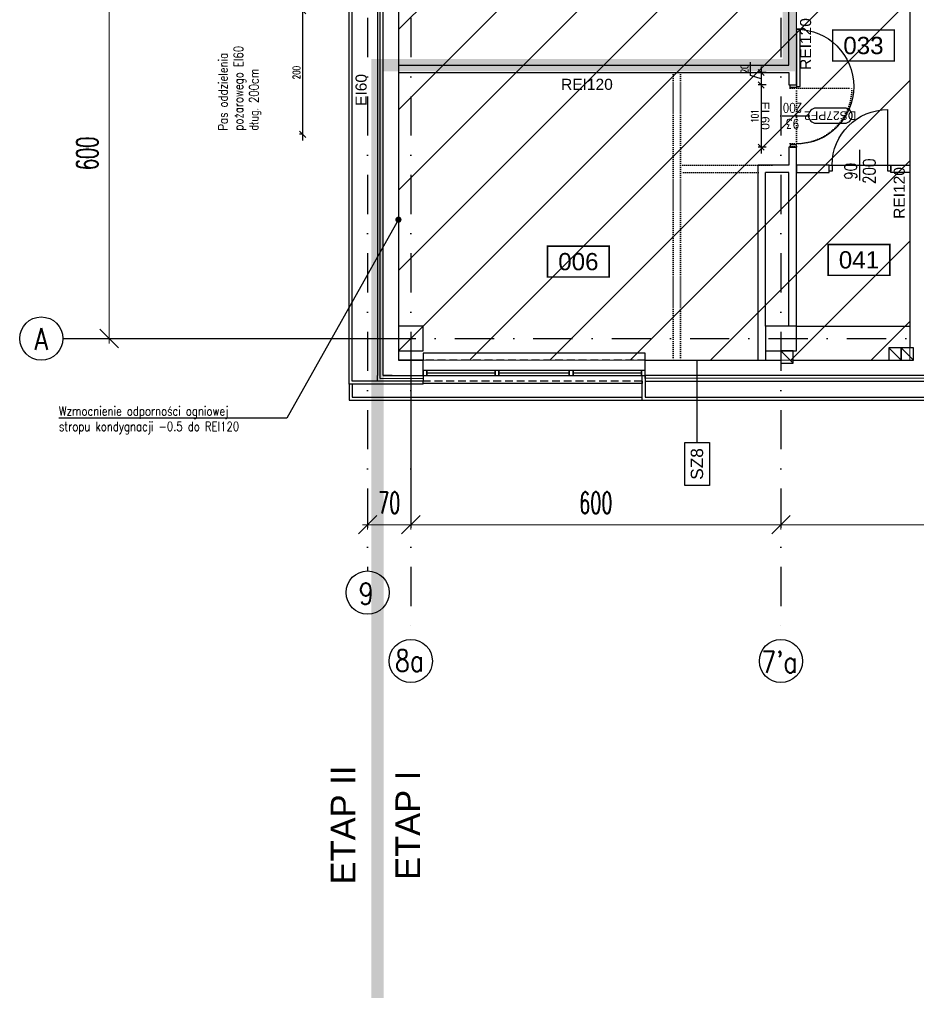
# Model space of a CAD drawing. Header units: centimetres. Extents: x -10702 to 24628, y -4437 to 19798.
# Tile 7 of 92: x 4366 to 5819, y 3921 to 5517. Entities that reach past the tile are written whole.
import ezdxf
from ezdxf.enums import TextEntityAlignment as Align

# ---------------------------------------------------------------- set-up
doc = ezdxf.new("R2010")
doc.units = ezdxf.units.CM
doc.header["$PDMODE"] = 35
doc.header["$PDSIZE"] = 0.1
for name, pattern in [('Kondygnacja  -0_5$0$DIVIDE', [31.75, 12.7, -6.35, 0, -6.35, 0, -6.35]), ('Kondygnacja  -0_5$0$DOT2', [3.175, 0, -3.175]), ('Kondygnacja  -0_5$0$HIDDEN', [9.525, 6.35, -3.175]), ('Osie rzutów$0$DASHDOT2', [12.7, 6.35, -3.175, 0, -3.175])]:
    doc.linetypes.add(name, pattern=pattern)
doc.layers.get('0').update_dxf_attribs({"color": 8})
doc.layers.get('DEFPOINTS').update_dxf_attribs({"color": 8})
for name, color, linetype, lineweight in [('KJP_CT_kk_zasil', 30, '04_CT_KOMF_ZAS', 25), ('Kondygnacja  -0_5$0$ARCH_INFO_WYMIARY', 8, 'Continuous', 9), ('Kondygnacja  -0_5$0$ARCH_WIDOK', 8, 'Continuous', 13), ('Osie rzutów$0$ARCH_INFO_WYMIARY', 8, 'Continuous', 9)]:
    doc.layers.add(name, color=color, linetype=linetype, lineweight=lineweight)
for name, color, linetype in [('Kondygnacja  -0_5$0$ARCH_ETAPOWANIE', 8, 'Kondygnacja  -0_5$0$DIVIDE'), ('Kondygnacja  -0_5$0$ARCH_INFO_ETYK_DRZWI', 8, 'Continuous'), ('Kondygnacja  -0_5$0$ARCH_INFO_ETYK_DRZWI_IST', 8, 'Continuous'), ('Kondygnacja  -0_5$0$ARCH_INFO_ODPORNOŚĆ OGNIOWA', 8, 'Continuous'), ('Kondygnacja  -0_5$0$ARCH_INFO_OPISY', 8, 'Continuous'), ('Kondygnacja  -0_5$0$ARCH_INFO_OPISY_PRZEGRODY_IST', 8, 'Continuous'), ('Kondygnacja  -0_5$0$ARCH_MUROWANE_IST', 8, 'Continuous'), ('Kondygnacja  -0_5$0$ARCH_NIEWIDOK_IST', 8, 'Kondygnacja  -0_5$0$HIDDEN'), ('Kondygnacja  -0_5$0$ARCH_OCIEPLENIE_IST', 8, 'Continuous'), ('Kondygnacja  -0_5$0$ARCH_OTWORY_WENTYLACJA_IST', 8, 'Continuous'), ('Kondygnacja  -0_5$0$ARCH_PRZEKROJOWE_IST', 8, 'Continuous'), ('Kondygnacja  -0_5$0$ARCH_WIDOK_IST', 8, 'Continuous'), ('Kondygnacja  -0_5$0$ARCH_WYBURZENIA', 8, 'Kondygnacja  -0_5$0$DOT2'), ('Kondygnacja  -0_5$0$ARCH_ŚLUSARKA_DRZWI', 8, 'Continuous'), ('Kondygnacja  -0_5$0$ARCH_ŚLUSARKA_OKNA_IST', 8, 'Continuous'), ('Kondygnacja  -0_5$0$ARCH_ŻELBET_IST', 8, 'Continuous'), ('Osie rzutów$0$ARCH_INFO_OSIE_IST', 8, 'Osie rzutów$0$DASHDOT2'), ('Osie rzutów$0$ARCH_INFO_OSIE_OPISY_IST', 8, 'Continuous'), ('Pomieszczenia -05$0$ARCH_INFO_AREA_ETYKIETY_200', 8, 'Continuous')]:
    doc.layers.add(name, color=color, linetype=linetype)
doc.styles.add('Kondygnacja  -0_5$0$Arial', font='arial.ttf')
doc.styles.add('Kondygnacja  -0_5$0$Romans', font='Romans.shx', dxfattribs={"width": 0.7})
doc.styles.add('Kondygnacja  -0_5$0$ROMANS-50-CM', font='romans.shx', dxfattribs={"width": 0.8, "height": 10})
doc.styles.add('Kondygnacja  -0_5$0$Standard', font='txt')
doc.styles.add('Osie rzutów$0$ROMANS-250-CM', font='romans.shx', dxfattribs={"width": 0.8, "height": 50})
doc.styles.add('Osie rzutów$0$wymiary_cuprum', font='Romans.shx', dxfattribs={"width": 0.6})
doc.styles.add('Pomieszczenia -05$0$Arial', font='arial.ttf')
doc.linetypes.add('04_CT_KOMF_ZAS', pattern='A,100,-15,["CTKz",Standard,S=10,R=0,X=-10,Y=-5],-35', length=150)
doc.dimstyles.new('Kondygnacja  -0_5$0$ISO-25', dxfattribs={"dimtxt": 2.5, "dimasz": 2.5, "dimexe": 1.25, "dimexo": 0.625, "dimtad": 1, "dimtxsty": 'Kondygnacja  -0_5$0$Standard', "dimcen": 2.5, "dimadec": 0, "dimazin": 0, "dimtfac": 1, "dimtmove": 0, "dimatfit": 3, "dimfxl": 0, "dimarcsym": 0})
doc.dimstyles.new('Kondygnacja  -0_5$0$Wymiary 1-100', dxfattribs={"dimtxt": 12, "dimasz": 10, "dimexe": 5, "dimexo": 0, "dimgap": 4, "dimtad": 1, "dimrnd": 0.5, "dimzin": 12, "dimdsep": 46, "dimtxsty": 'Kondygnacja  -0_5$0$Romans', "dimblk": 'Kondygnacja  -0_5$0$_Oblique', "dimcen": 10, "dimdle": 10, "dimclrt": 55, "dimazin": 0, "dimtfac": 1, "dimtmove": 1, "dimatfit": 3, "dimfxl": 0, "dimtolj": 1, "dimtzin": 0, "dimarcsym": 0})
doc.dimstyles.new('Osie rzutów$0$ARCH_ CT', dxfattribs={"dimtxt": 20, "dimasz": 20, "dimexe": 12, "dimexo": 20, "dimgap": 5, "dimtad": 1, "dimdec": 1, "dimrnd": 0.5, "dimzin": 9, "dimdsep": 46, "dimtxsty": 'Osie rzutów$0$wymiary_cuprum', "dimblk": 'Osie rzutów$0$_Oblique', "dimcen": 8, "dimdle": 12, "dimclrd": 256, "dimclre": 256, "dimclrt": 55, "dimadec": 1, "dimazin": 0, "dimtfac": 1, "dimtdec": 1, "dimtmove": 1, "dimatfit": 2, "dimldrblk": 'Osie rzutów$0$_Dot', "dimfxl": 0, "dimtolj": 1, "dimtzin": 0, "dimlwd": -1, "dimlwe": -1, "dimarcsym": 0})

# ---------------------------------------------------------------- blocks, each defined once
blk = doc.blocks.new('Osie rzutów$0$_Oblique')
at = {"color": 0, "linetype": 'ByBlock', "lineweight": -2}
blk.add_line((-0.5, -0.5), (0.5, 0.5), dxfattribs=at)
blk = doc.blocks.new('*D91')
at = {"layer": 'DEFPOINTS', "color": 0}
for p in [(5600, 4732.2), (6200, 4732.2), (6200, 4698.3)]:
    blk.add_point(p, dxfattribs=at)
at = {"layer": 'Osie rzutów$0$ARCH_INFO_WYMIARY'}
for p, q in [((5600, 4717.2), (5600, 4690.3)), ((6200, 4717.2), (6200, 4690.3)), ((5592, 4698.3), (6208, 4698.3))]:
    blk.add_line(p, q, dxfattribs=at)
at = {"layer": 'Osie rzutów$0$ARCH_INFO_WYMIARY', "xscale": 30, "yscale": 30, "zscale": 30, "rotation": 180}
blk.add_blockref('Osie rzutów$0$_Oblique', (5600, 4698.3), dxfattribs=at)
at = {"layer": 'Osie rzutów$0$ARCH_INFO_WYMIARY', "xscale": 30, "yscale": 30, "zscale": 30}
blk.add_blockref('Osie rzutów$0$_Oblique', (6200, 4698.3), dxfattribs=at)
at = {"layer": 'Osie rzutów$0$ARCH_INFO_WYMIARY', "color": 55, "insert": (5900, 4733.8), "char_height": 35, "attachment_point": 5, "style": 'Osie rzutów$0$wymiary_cuprum'}
blk.add_mtext('\\A1;600', dxfattribs=at)
blk = doc.blocks.new('Osie rzutów$0$_Dot')
at = {"color": 0, "linetype": 'ByBlock', "lineweight": -2}
blk.add_line((-0.5, 0), (-1, 0), dxfattribs=at)
at = {"color": 0, "linetype": 'ByBlock', "const_width": 0.5}
blk.add_lwpolyline([(-0.25, 0, 1), (0.25, 0, 1)], format="xyb", close=True, dxfattribs=at)
blk = doc.blocks.new('*D92')
at = {"layer": 'DEFPOINTS', "color": 0}
for p in [(5000, 4732.3), (5600, 4732.3), (5600, 4698.3)]:
    blk.add_point(p, dxfattribs=at)
at = {"layer": 'Osie rzutów$0$ARCH_INFO_WYMIARY'}
for p, q in [((5000, 4717.3), (5000, 4690.3)), ((5600, 4717.3), (5600, 4690.3)), ((4992, 4698.3), (5608, 4698.3))]:
    blk.add_line(p, q, dxfattribs=at)
at = {"layer": 'Osie rzutów$0$ARCH_INFO_WYMIARY', "xscale": 30, "yscale": 30, "zscale": 30, "rotation": 180}
blk.add_blockref('Osie rzutów$0$_Oblique', (5000, 4698.3), dxfattribs=at)
at = {"layer": 'Osie rzutów$0$ARCH_INFO_WYMIARY', "xscale": 30, "yscale": 30, "zscale": 30}
blk.add_blockref('Osie rzutów$0$_Oblique', (5600, 4698.3), dxfattribs=at)
at = {"layer": 'Osie rzutów$0$ARCH_INFO_WYMIARY', "color": 55, "insert": (5300, 4733.8), "char_height": 35, "attachment_point": 5, "style": 'Osie rzutów$0$wymiary_cuprum'}
blk.add_mtext('\\A1;600', dxfattribs=at)
blk = doc.blocks.new('*D93')
at = {"layer": 'DEFPOINTS', "color": 0}
for p in [(4930, 4732.3), (5000, 4732.3), (5000, 4698.3)]:
    blk.add_point(p, dxfattribs=at)
at = {"layer": 'Osie rzutów$0$ARCH_INFO_WYMIARY'}
for p, q in [((4930, 4717.3), (4930, 4690.3)), ((5000, 4717.3), (5000, 4690.3)), ((4922, 4698.3), (5008, 4698.3))]:
    blk.add_line(p, q, dxfattribs=at)
at = {"layer": 'Osie rzutów$0$ARCH_INFO_WYMIARY', "xscale": 30, "yscale": 30, "zscale": 30, "rotation": 180}
blk.add_blockref('Osie rzutów$0$_Oblique', (4930, 4698.3), dxfattribs=at)
at = {"layer": 'Osie rzutów$0$ARCH_INFO_WYMIARY', "xscale": 30, "yscale": 30, "zscale": 30}
blk.add_blockref('Osie rzutów$0$_Oblique', (5000, 4698.3), dxfattribs=at)
at = {"layer": 'Osie rzutów$0$ARCH_INFO_WYMIARY', "color": 55, "insert": (4965, 4733.8), "char_height": 35, "attachment_point": 5, "style": 'Osie rzutów$0$wymiary_cuprum'}
blk.add_mtext('\\A1;70', dxfattribs=at)
blk = doc.blocks.new('*D130')
at = {"layer": 'DEFPOINTS', "color": 0}
for p in [(4545, 5600), (4511, 5000), (4545, 5000)]:
    blk.add_point(p, dxfattribs=at)
at = {"layer": 'Osie rzutów$0$ARCH_INFO_WYMIARY'}
for p, q in [((4511, 5608), (4511, 4992)), ((4530, 5600), (4503, 5600)), ((4530, 5000), (4503, 5000))]:
    blk.add_line(p, q, dxfattribs=at)
at = {"layer": 'Osie rzutów$0$ARCH_INFO_WYMIARY', "xscale": 30, "yscale": 30, "zscale": 30}
for p, rotation in [((4511, 5600), 90), ((4511, 5000), 270)]:
    blk.add_blockref('Osie rzutów$0$_Oblique', p, dxfattribs=dict(at, rotation=rotation))
at = {"layer": 'Osie rzutów$0$ARCH_INFO_WYMIARY', "color": 55, "insert": (4475.5, 5300), "char_height": 35, "attachment_point": 5, "rotation": 90, "style": 'Osie rzutów$0$wymiary_cuprum'}
blk.add_mtext('\\A1;600', dxfattribs=at)
blk = doc.blocks.new('Kondygnacja  -0_5$0$_Dot')
at = {"color": 0, "linetype": 'ByBlock', "lineweight": -2}
blk.add_line((-0.5, 0), (-1, 0), dxfattribs=at)
at = {"color": 0, "linetype": 'ByBlock', "const_width": 0.5}
blk.add_lwpolyline([(-0.25, 0, 1), (0.25, 0, 1)], format="xyb", close=True, dxfattribs=at)
blk = doc.blocks.new('Kondygnacja  -0_5$0$_Oblique')
at = {"color": 0, "linetype": 'ByBlock', "lineweight": -2}
blk.add_line((-0.5, -0.5), (0.5, 0.5), dxfattribs=at)
blk = doc.blocks.new('*D205')
at = {"layer": 'DEFPOINTS', "color": 0}
for p in [(4824.8, 5531), (4985.4, 5531), (4824.8, 5331)]:
    blk.add_point(p, dxfattribs=at)
at = {"layer": 'Kondygnacja  -0_5$0$ARCH_INFO_WYMIARY', "color": 0, "lineweight": -2}
for p, q in [((4824.8, 5321), (4824.8, 5541)), ((4832.8, 5531), (4819.8, 5531)), ((4824.8, 5331), (4819.8, 5331))]:
    blk.add_line(p, q, dxfattribs=at)
at = {"layer": 'Kondygnacja  -0_5$0$ARCH_INFO_WYMIARY', "color": 0, "lineweight": -2, "xscale": 10, "yscale": 10, "zscale": 10}
for p, rotation in [((4824.8, 5531), 90), ((4824.8, 5331), 270)]:
    blk.add_blockref('Kondygnacja  -0_5$0$_Oblique', p, dxfattribs=dict(at, rotation=rotation))
at = {"layer": 'Kondygnacja  -0_5$0$ARCH_INFO_WYMIARY', "color": 55, "insert": (4814.8, 5431), "char_height": 12, "attachment_point": 5, "rotation": 90, "style": 'Kondygnacja  -0_5$0$Romans'}
blk.add_mtext('\\A1;200', dxfattribs=at)
blk = doc.blocks.new('Kondygnacja  -0_5$0$DRZWI90')
blk.add_line((-45, 0), (-45, 90))
at = {"lineweight": -3}
for p, q in [((0, -25), (0, 25)), ((45, 0), (-45, 0))]:
    blk.add_line(p, q, dxfattribs=at)
for points in [[(-50, -10), (-45, -10), (-45, 0), (-50, 0)], [(45, -10), (50, -10), (50, 0), (45, 0)]]:
    blk.add_lwpolyline(points, close=True, dxfattribs=at)
blk.add_arc((-45, 0), 90, 0, 90, dxfattribs=at)
blk = doc.blocks.new('Kondygnacja  -0_5$0$T-drzwi_lewe-200')
at = {"layer": 'Kondygnacja  -0_5$0$ARCH_INFO_ETYK_DRZWI'}
blk.add_line((0, 0), (-60, 0), dxfattribs=at)
blk.add_lwpolyline([(-77.5, 17.5), (-143.7, 17.5, 1), (-143.7, -17.5), (-77.5, -17.5, 1)], format="xyb", close=True, dxfattribs=at)
at = {"layer": 'Kondygnacja  -0_5$0$ARCH_INFO_ETYK_DRZWI', "color": 1, "style": 'Kondygnacja  -0_5$0$Arial'}
blk.add_attdef('ADS_DRZWI:ODPORNOŚĆ_OGNIOWA', text='', height=20, rotation=90, dxfattribs=at).set_placement((56.4, 0.1), align=Align.BOTTOM_CENTER)
at = {"layer": 'Kondygnacja  -0_5$0$ARCH_INFO_ETYK_DRZWI', "style": 'Kondygnacja  -0_5$0$Romans', "width": 0.8}
for tag, p in [('ADS_DRZWI:SZEROKOŚĆ', (-23, 7.9)), ('ADS_DRZWI:WYSOKOŚĆ', (-23, -29))]:
    blk.add_attdef(tag, text='', height=22, dxfattribs=at).set_placement(p, align=Align.CENTER)
at = {"layer": 'Kondygnacja  -0_5$0$ARCH_INFO_ETYK_DRZWI', "style": 'Kondygnacja  -0_5$0$Arial'}
blk.add_attdef('ADS_DRZWI:SYMBOL', text='', height=20, dxfattribs=at).set_placement((-110.6, 0), align=Align.MIDDLE)
blk = doc.blocks.new('*D266')
at = {"layer": 'DEFPOINTS', "color": 0}
for p in [(5613, 5431), (5567.9, 5411), (5613, 5411)]:
    blk.add_point(p, dxfattribs=at)
at = {"layer": 'Kondygnacja  -0_5$0$ARCH_INFO_WYMIARY', "color": 0, "lineweight": -2}
for p, q in [((5550.9, 5426.1), (5550.9, 5447.7)), ((5567.9, 5421), (5550.9, 5426.1)), ((5575.9, 5431), (5562.9, 5431)), ((5567.9, 5441), (5567.9, 5401)), ((5575.9, 5411), (5562.9, 5411))]:
    blk.add_line(p, q, dxfattribs=at)
at = {"layer": 'Kondygnacja  -0_5$0$ARCH_INFO_WYMIARY', "color": 0, "lineweight": -2, "xscale": 10, "yscale": 10, "zscale": 10}
for p, rotation in [((5567.9, 5431), 90), ((5567.9, 5411), 270)]:
    blk.add_blockref('Kondygnacja  -0_5$0$_Oblique', p, dxfattribs=dict(at, rotation=rotation))
at = {"layer": 'Kondygnacja  -0_5$0$ARCH_INFO_WYMIARY', "color": 55, "insert": (5540.9, 5436.9), "char_height": 12, "attachment_point": 5, "rotation": 90, "style": 'Kondygnacja  -0_5$0$Romans'}
blk.add_mtext('\\A1;20', dxfattribs=at)
blk = doc.blocks.new('*D267')
at = {"layer": 'DEFPOINTS', "color": 0}
for p in [(5613, 5411), (5567.9, 5310), (5613, 5310)]:
    blk.add_point(p, dxfattribs=at)
at = {"layer": 'Kondygnacja  -0_5$0$ARCH_INFO_WYMIARY', "color": 0, "lineweight": -2}
for p, q in [((5575.9, 5411), (5562.9, 5411)), ((5567.9, 5421), (5567.9, 5300)), ((5575.9, 5310), (5562.9, 5310))]:
    blk.add_line(p, q, dxfattribs=at)
at = {"layer": 'Kondygnacja  -0_5$0$ARCH_INFO_WYMIARY', "color": 0, "lineweight": -2, "xscale": 10, "yscale": 10, "zscale": 10}
for p, rotation in [((5567.9, 5411), 90), ((5567.9, 5310), 270)]:
    blk.add_blockref('Kondygnacja  -0_5$0$_Oblique', p, dxfattribs=dict(at, rotation=rotation))
at = {"layer": 'Kondygnacja  -0_5$0$ARCH_INFO_WYMIARY', "color": 55, "insert": (5557.9, 5360.5), "char_height": 12, "attachment_point": 5, "rotation": 90, "style": 'Kondygnacja  -0_5$0$Romans'}
blk.add_mtext('\\A1;101', dxfattribs=at)
blk = doc.blocks.new('Pomieszczenia -05$0$etykieta_numer')
at = {"color": 0, "linetype": 'ByBlock', "const_width": 2.44}
blk.add_lwpolyline([(-50, -50), (-50, 0), (50, 0), (50, -50)], close=True, dxfattribs=at)
at = {"color": 0, "linetype": 'ByBlock', "style": 'Pomieszczenia -05$0$Arial'}
blk.add_attdef('AECAREA:NUMBER', text='', height=28, dxfattribs=at).set_placement((0, -25), align=Align.MIDDLE)
blk = doc.blocks.new('Osie rzutów')
at = {"layer": 'Osie rzutów$0$ARCH_INFO_OSIE_IST', "ltscale": 10}
for p, q in [((4930, 12510), (4930, 4623.26)), ((5000, 12510), (5000, 4512.32)), ((5600, 12510), (5600, 4512.32)), ((4436.04, 5000), (15156.54, 5000))]:
    blk.add_line(p, q, dxfattribs=at)
at = {"layer": 'Osie rzutów$0$ARCH_INFO_OSIE_OPISY_IST'}
for centre in [(4401.04, 5000), (4930, 4588.26), (5000, 4477.32), (5600, 4477.32)]:
    blk.add_circle(centre, 35, dxfattribs=at)
at = {"layer": 'Osie rzutów$0$ARCH_INFO_OSIE_OPISY_IST', "style": 'Osie rzutów$0$ROMANS-250-CM', "width": 0.8}
for s, p in [('A', (4390.13, 4981.6)), ('9', (4915.63, 4568.85)), ('8a', (4974.54, 4460.48)), ("7'a", (5567.96, 4458.36))]:
    blk.add_text(s, height=35, dxfattribs=at).set_placement(p)
at = {"layer": 'Osie rzutów$0$ARCH_INFO_WYMIARY'}
dim = blk.add_linear_dim(base=(4511.04, 5000), p1=(4544.98, 5600), p2=(4544.98, 5000), angle=270, dimstyle='Osie rzutów$0$ARCH_ CT', override={"dimtxt": 35, "dimasz": 30, "dimexe": 8, "dimexo": 15, "dimgap": 18, "dimdle": 8}, dxfattribs=at)
dim.commit()
dim.dimension.update_dxf_attribs({"geometry": '*D130', "text_midpoint": (4475.54, 5300)})
dim = blk.add_linear_dim(base=(5000, 4698.34), p1=(4930, 4732.28), p2=(5000, 4732.28), dimstyle='Osie rzutów$0$ARCH_ CT', override={"dimtxt": 35, "dimasz": 30, "dimexe": 8, "dimexo": 15, "dimgap": 18, "dimdle": 8}, dxfattribs=at)
dim.commit()
dim.dimension.update_dxf_attribs({"geometry": '*D93', "text_midpoint": (4965, 4698.34), "dimtype": 128})
for base, p1, p2, picture, middle in [((5600, 4698.34), (5000, 4732.28), (5600, 4732.28), '*D92', (5300, 4733.84)), ((6200, 4698.26), (5600, 4732.19), (6200, 4732.19), '*D91', (5900, 4733.76))]:
    dim = blk.add_linear_dim(base=base, p1=p1, p2=p2, dimstyle='Osie rzutów$0$ARCH_ CT', override={"dimtxt": 35, "dimasz": 30, "dimexe": 8, "dimexo": 15, "dimgap": 18, "dimdle": 8}, dxfattribs=at)
    dim.commit()
    dim.dimension.update_dxf_attribs({"geometry": picture, "text_midpoint": middle})

msp = doc.modelspace()

# ---------------------------------------------------------------- hatches: boundary and pattern name
at = {"layer": 'Kondygnacja  -0_5$0$ARCH_WIDOK'}
h = msp.add_hatch(dxfattribs=at)
h.set_pattern_fill('ANSI31', color=256, scale=29, style=0)
h.paths.add_polyline_path([(5809, 5600), (4980, 5600), (4980, 4965), (5809, 4965)])

# ---------------------------------------------------------------- linework, layer by layer
at = {"layer": 'KJP_CT_kk_zasil'}
for p, q in [((4436.043, 5000), (5000, 5000)), ((5000, 5000), (5000, 4756.159))]:
    msp.add_line(p, q, dxfattribs=at)
at = {"layer": 'Kondygnacja  -0_5$0$ARCH_ETAPOWANIE', "ltscale": 10, "const_width": 20, "elevation": 300}
msp.add_lwpolyline([(4946, 3931), (4946, 5443), (5613, 5443), (5613, 5586), (5809, 5586), (5815, 12220), (6212, 12220), (6212, 13458.874), (6172, 13458.874), (6171.997, 14762.582), (4925, 14762.019), (4925, 14762.019), (8839.196, 14763.787)], dxfattribs=at)
at = {"layer": 'Kondygnacja  -0_5$0$ARCH_INFO_OPISY_PRZEGRODY_IST'}
msp.add_lwpolyline([(5463.998, 4831.707), (5483.998, 4831.707), (5483.998, 4761.707), (5443.998, 4761.707), (5443.998, 4831.707), (5463.998, 4831.707), (5463.998, 4965)], dxfattribs=at)
at = {"layer": 'Kondygnacja  -0_5$0$ARCH_MUROWANE_IST', "ltscale": 4}
for p, q in [((5613, 5443), (5613, 5580)), ((5625, 5431), (5625, 5574)), ((5809, 5574), (5809, 4985)), ((4980, 5443), (5613, 5443)), ((4980, 5431), (5613, 5431)), ((5563, 4965), (5563, 5281)), ((5575, 5020), (5575, 5269)), ((5625, 5020), (5809, 5020)), ((5575, 4980), (5575, 4965)), ((4980, 4965), (5020, 4965)), ((5020, 4940), (5020, 4965)), ((5380, 4935), (5380, 4965)), ((4955, 4940), (5020, 4940))]:
    msp.add_line(p, q, dxfattribs=at)
for points in [[(4969.59, 4940), (4955, 4940), (4955, 5615), (4980, 5615), (4980, 4965)], [(5613, 5431), (5613, 5411), (5625, 5411), (5625, 5433.095)], [(5625, 5020), (5625, 5310), (5613, 5310), (5613, 5281), (5563, 5281)], [(5613, 5020), (5613, 5269), (5575, 5269)], [(4969.59, 4940), (4969.59, 4940), (5020, 4940), (5020, 4965), (4980, 4965)], [(5840, 4940), (5840, 4940), (5380, 4940), (5380, 4965), (5600, 4965)], [(5620, 4965), (5815, 4965)]]:
    msp.add_lwpolyline(points, dxfattribs=at)
for points in [[(5678.059, 5281), (5625, 5281), (5625, 5269), (5678.059, 5269)], [(5778.059, 5281), (5809, 5281), (5809, 5269), (5778.059, 5269)]]:
    msp.add_lwpolyline(points, close=True, dxfattribs=at)
at = {"layer": 'Kondygnacja  -0_5$0$ARCH_NIEWIDOK_IST', "ltscale": 2}
for p, q in [((5380, 4965), (5020, 4965)), ((5375, 4931), (5020, 4931))]:
    msp.add_line(p, q, dxfattribs=at)
at = {"layer": 'Kondygnacja  -0_5$0$ARCH_OCIEPLENIE_IST'}
for p, q in [((4950.5, 4935), (4950.5, 5615)), ((4950.5, 4935), (5020, 4935.5)), ((5835.5, 4935), (5380, 4935.5))]:
    msp.add_line(p, q, dxfattribs=at)
at = {"layer": 'Kondygnacja  -0_5$0$ARCH_OTWORY_WENTYLACJA_IST'}
for p, q in [((5600, 4980), (5620, 4960)), ((5775, 4985), (5795, 4965)), ((5795, 4985), (5815, 4965))]:
    msp.add_line(p, q, dxfattribs=at)
for points in [[(5600, 4960), (5620, 4960), (5620, 4980), (5600, 4980)], [(5775, 4965), (5795, 4965), (5795, 4985), (5775, 4985)], [(5795, 4965), (5815, 4965), (5815, 4985), (5795, 4985)]]:
    msp.add_lwpolyline(points, close=True, dxfattribs=at)
at = {"layer": 'Kondygnacja  -0_5$0$ARCH_PRZEKROJOWE_IST', "ltscale": 4}
for p, q in [((4900, 4926), (4900, 5620)), ((4905, 4931), (4905, 5615)), ((4946, 4931), (4905, 4931)), ((5020, 4926), (5020, 4931)), ((5375, 4900), (5375, 4940)), ((5380, 4940), (5380, 4905)), ((5020, 4926), (4900, 4926)), ((5375, 4900), (5845, 4900)), ((5380, 4905), (5840, 4905))]:
    msp.add_line(p, q, dxfattribs=at)
for points in [[(4955, 5615), (4946, 5615), (4946, 4940), (4946, 4940)], [(5020, 4940), (5020, 4931), (4946, 4931), (4946, 4940)], [(5380, 4940), (5380, 4931), (5840, 4931), (5840, 4940)]]:
    msp.add_lwpolyline(points, dxfattribs=at)
at = {"layer": 'Kondygnacja  -0_5$0$ARCH_WIDOK'}
msp.add_lwpolyline([(5809, 5600), (4980, 5600), (4980, 4965), (5809, 4965)], close=True, dxfattribs=at)
at = {"layer": 'Kondygnacja  -0_5$0$ARCH_WIDOK_IST'}
for points in [[(5380, 4965), (5380, 4976), (5020, 4976), (5020, 4965)], [(5375, 4931), (5375, 4927), (5020, 4927)]]:
    msp.add_lwpolyline(points, dxfattribs=at)
at = {"layer": 'Kondygnacja  -0_5$0$ARCH_WIDOK_IST', "linetype": 'Continuous', "ltscale": 4}
for points in [[(4900, 4926), (4900, 4900), (5375, 4900)], [(4905, 4926), (4905, 4905), (5375, 4905)]]:
    msp.add_lwpolyline(points, dxfattribs=at)
at = {"layer": 'Kondygnacja  -0_5$0$ARCH_WYBURZENIA'}
for points in [[(5425.095, 5431), (5425.095, 4965)], [(5437.095, 5431), (5437.095, 4965)], [(5585, 5281), (5437.095, 5281)], [(5563, 5269), (5437.095, 5269)]]:
    msp.add_lwpolyline(points, dxfattribs=at)
at = {"layer": 'Kondygnacja  -0_5$0$ARCH_ŚLUSARKA_DRZWI', "linetype": 'Continuous', "lineweight": -3}
for points in [[(5625, 5408.316), (5631.3, 5408.316), (5631.3, 5501.316), (5625, 5501.316)], [(5614.9, 5407), (5614.9, 5411), (5625, 5411), (5625, 5407)], [(5614.9, 5314), (5614.9, 5310), (5625, 5310), (5625, 5314)]]:
    msp.add_lwpolyline(points, close=True, dxfattribs=at)
at = {"layer": 'Kondygnacja  -0_5$0$ARCH_ŚLUSARKA_DRZWI', "linetype": 'Continuous', "lineweight": -3, "extrusion": (0, 0, -1)}
msp.add_arc((-5625, 5408.316), 93, 90, 270, dxfattribs=at)
at = {"layer": 'Kondygnacja  -0_5$0$ARCH_ŚLUSARKA_OKNA_IST'}
for p, q in [((5137, 4944), (5026, 4944)), ((5257, 4944), (5143, 4944)), ((5373.932, 4944), (5263, 4944))]:
    msp.add_line(p, q, dxfattribs=at)
for points in [[(5026, 4948), (5020, 4948), (5020, 4940), (5026, 4940)], [(5137, 4948), (5026, 4948), (5026, 4940), (5137, 4940)], [(5143, 4948), (5137, 4948), (5137, 4940), (5143, 4940)], [(5257, 4948), (5143, 4948), (5143, 4940), (5257, 4940)], [(5263, 4948), (5257, 4948), (5257, 4940), (5263, 4940)], [(5373.932, 4948), (5263, 4948), (5263, 4940), (5373.932, 4940)], [(5379.932, 4948), (5373.932, 4948), (5373.932, 4940), (5379.932, 4940)]]:
    msp.add_lwpolyline(points, close=True, dxfattribs=at)
at = {"layer": 'Kondygnacja  -0_5$0$ARCH_ŻELBET_IST', "ltscale": 4}
for points in [[(4980, 4980), (5020, 4980), (5020, 5020), (4980, 5020)], [(5575, 4980), (5625, 4980), (5625, 5020), (5575, 5020)]]:
    msp.add_lwpolyline(points, close=True, dxfattribs=at)

# ---------------------------------------------------------------- block references
at = {"layer": 'Kondygnacja  -0_5$0$ARCH_INFO_ETYK_DRZWI', "linetype": 'Continuous', "lineweight": -3, "xscale": 0.7000000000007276, "yscale": 0.7000000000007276, "zscale": 0.7, "rotation": 180}
msp.add_blockref('Kondygnacja  -0_5$0$T-drzwi_lewe-200', (5602.652, 5361.158), dxfattribs=at).add_auto_attribs({'ADS_DRZWI:SYMBOL': 'DS27PF2', 'ADS_DRZWI:SZEROKOŚĆ': '93', 'ADS_DRZWI:ODPORNOŚĆ_OGNIOWA': 'EI 60', 'ADS_DRZWI:WYSOKOŚĆ': '200'})
at = {"layer": 'Kondygnacja  -0_5$0$ARCH_INFO_ETYK_DRZWI_IST', "xscale": -1}
msp.add_blockref('Kondygnacja  -0_5$0$DRZWI90', (5728.059, 5281), dxfattribs=at)
at = {"layer": 'Kondygnacja  -0_5$0$ARCH_WYBURZENIA', "ltscale": 6, "rotation": 270}
msp.add_blockref('Kondygnacja  -0_5$0$DRZWI90', (5625, 5361), dxfattribs=at)
at = {"layer": 'Osie rzutów$0$ARCH_INFO_OSIE_OPISY_IST'}
msp.add_blockref('Osie rzutów', (0, 0), dxfattribs=at)
at = {"layer": 'Pomieszczenia -05$0$ARCH_INFO_AREA_ETYKIETY_200', "linetype": 'Continuous', "lineweight": -3}
for p, values in [((5733.759, 5499.884), {'AECAREA:NUMBER': '033'}), ((5271.665, 5149.649), {'AECAREA:NUMBER': '006'}), ((5726.495, 5152.511), {'AECAREA:NUMBER': '041'})]:
    msp.add_blockref('Pomieszczenia -05$0$etykieta_numer', p, dxfattribs=at).add_auto_attribs(values)

# ---------------------------------------------------------------- texts
at = {"layer": 'Kondygnacja  -0_5$0$ARCH_ETAPOWANIE', "ltscale": 10, "char_height": 40, "width": 279.6229, "attachment_point": 1, "rotation": 90, "style": 'Kondygnacja  -0_5$0$Arial'}
for s, insert in [('ETAP II', (4870.304, 4115.291)), ('ETAP I', (4975.144, 4122.586))]:
    msp.add_mtext(s, dxfattribs=dict(at, insert=insert))
at = {"layer": 'Kondygnacja  -0_5$0$ARCH_INFO_ETYK_DRZWI_IST', "insert": (5728.059, 5271), "char_height": 20, "width": 10, "attachment_point": 5, "rotation": 90, "line_spacing_factor": 0.9, "style": 'Kondygnacja  -0_5$0$ROMANS-50-CM'}
msp.add_mtext('90\\P200', dxfattribs=at)
at = {"layer": 'Kondygnacja  -0_5$0$ARCH_INFO_ODPORNOŚĆ OGNIOWA', "char_height": 18, "width": 53.33252, "attachment_point": 5, "rotation": 90, "style": 'Kondygnacja  -0_5$0$Arial'}
for s, insert in [('\\PREI120', (5625.069, 5477.276)), ('\\PEI60', (4904.605, 5402.805)), ('\\PREI120', (5776.898, 5235.869))]:
    msp.add_mtext(s, dxfattribs=dict(at, insert=insert))
at = {"layer": 'Kondygnacja  -0_5$0$ARCH_INFO_ODPORNOŚĆ OGNIOWA', "insert": (5285.548, 5426.837), "char_height": 18, "width": 53.33252, "attachment_point": 5, "style": 'Kondygnacja  -0_5$0$Arial'}
msp.add_mtext('\\PREI120', dxfattribs=at)
at = {"layer": 'Kondygnacja  -0_5$0$ARCH_INFO_OPISY', "insert": (4688.162, 5336.926), "char_height": 15, "width": 347.56568, "attachment_point": 1, "rotation": 90, "style": 'Kondygnacja  -0_5$0$ROMANS-50-CM'}
msp.add_mtext('Pas oddzielenia\\Ppożarowego EI60\\Pdług. 200cm', dxfattribs=at)
at = {"layer": 'Kondygnacja  -0_5$0$ARCH_INFO_OPISY', "insert": (4429.703, 4889.978), "char_height": 15, "width": 357.21375, "attachment_point": 1, "style": 'Kondygnacja  -0_5$0$ROMANS-50-CM'}
msp.add_mtext('Wzmocnienie odporności ogniowej stropu kondygnacji -0.5 do REI120 ', dxfattribs=at)
at = {"layer": 'Kondygnacja  -0_5$0$ARCH_INFO_OPISY_PRZEGRODY_IST', "insert": (5463.998, 4796.707), "char_height": 20, "width": 70, "attachment_point": 5, "rotation": 90, "style": 'Kondygnacja  -0_5$0$Arial'}
msp.add_mtext('SZ8', dxfattribs=at)

# ---------------------------------------------------------------- dimensions: what is measured, and where the dimension line sits
at = {"layer": 'Kondygnacja  -0_5$0$ARCH_INFO_WYMIARY'}
for base, p1, p2, picture, middle in [((4824.841, 5531), (4824.841, 5331), (4985.383, 5531), '*D205', (4814.841, 5431)), ((5567.854, 5411), (5613, 5431), (5613, 5411), '*D266', (5540.854, 5430.1)), ((5567.854, 5310), (5613, 5411), (5613, 5310), '*D267', (5557.854, 5360.5))]:
    dim = msp.add_linear_dim(base=base, p1=p1, p2=p2, angle=90, dimstyle='Kondygnacja  -0_5$0$Wymiary 1-100', dxfattribs=at)
    dim.commit()
    dim.dimension.update_dxf_attribs({"geometry": picture, "text_midpoint": middle})

# ---------------------------------------------------------------- leaders
at = {"layer": 'Kondygnacja  -0_5$0$ARCH_INFO_OPISY'}
msp.add_leader([(4980, 5192.623), (4799.051, 4871.035), (4429.643, 4871.035)], dimstyle='Kondygnacja  -0_5$0$ISO-25', override={"dimscale": 5, "dimasz": 2, "dimtad": 0, "dimldrblk": 'Kondygnacja  -0_5$0$_Dot'}, dxfattribs=at)

doc.saveas('drawing.dxf')
